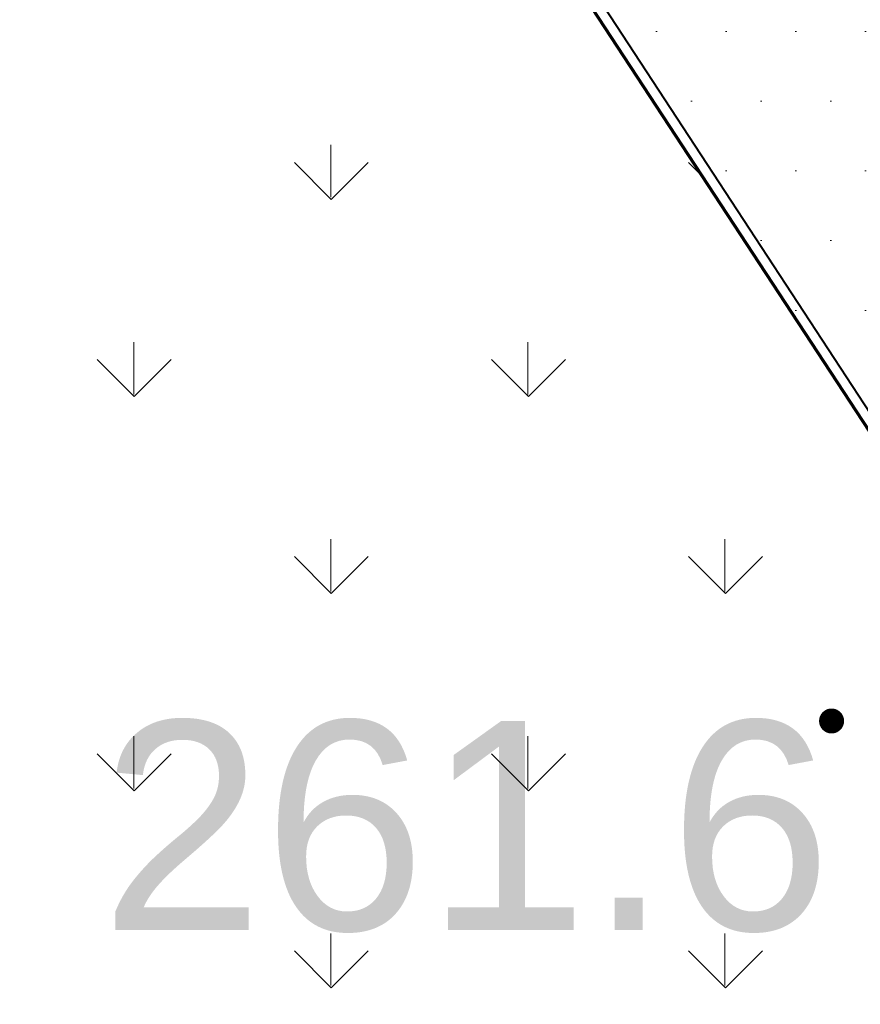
# Model space of a CAD drawing. Header units: metres. Extents: x 7480610 to 7484249, y 5635545 to 5637635.
# Tile 17 of 53: x 7480657.59 to 7480660.61, y 5637429.26 to 5637432.79. Entities that reach past the tile are written whole.
import ezdxf
from ezdxf.enums import TextEntityAlignment as Align

# ---------------------------------------------------------------- set-up
doc = ezdxf.new("R2010")
doc.units = ezdxf.units.M
doc.header["$MEASUREMENT"] = 0
for name, color, linetype in [('_x-ref_mapa', 7, 'Continuous'), ('A_chodnik', 190, 'Continuous'), ('PFU-01 - Plan sytuacyjny Horn - x-ref architektura - 2024.12.04$0$A_chodnik', 190, 'Continuous')]:
    doc.layers.add(name, color=color, linetype=linetype)
for name, color, linetype, lineweight in [('dr_obrzeże 8x30 H0', 160, 'Continuous', 50), ('dr_proj_wyp chodnik', 40, 'Continuous', 20), ('dr_proj_wyp zieleń', 80, 'Continuous', 20), ('x-ref - mapa - Cedzyna_Horn$0$OTRN', 8, 'Continuous', 20), ('x-ref - mapa - Cedzyna_Horn$0$OTRN_O', 8, 'Continuous', 18)]:
    doc.layers.add(name, color=color, linetype=linetype, lineweight=lineweight)
doc.styles.add('x-ref - mapa - Cedzyna_Horn$0$BDOT', font='arial.ttf', dxfattribs={"width": 0.9})

# ---------------------------------------------------------------- blocks, each defined once
blk = doc.blocks.new('x-ref - mapa - Cedzyna_Horn$0$OTRN')
at = {"layer": 'x-ref - mapa - Cedzyna_Horn$0$OTRN', "color": 0, "const_width": 0.09}
blk.add_lwpolyline([(-0.045, 0, 1), (0.045, 0, 1)], format="xyb", close=True, dxfattribs=at)
at = {"layer": 'x-ref - mapa - Cedzyna_Horn$0$OTRN_O', "color": 0, "style": 'x-ref - mapa - Cedzyna_Horn$0$BDOT'}
blk.add_attdef('RZEDNA', (0.5139, 0.5152), '', height=1.5, dxfattribs=at)
blk = doc.blocks.new('x-ref - mapa - Cedzyna_Horn')
at = {"layer": 'x-ref - mapa - Cedzyna_Horn$0$OTRN'}
ref = blk.add_blockref('x-ref - mapa - Cedzyna_Horn$0$OTRN', (7480660.503, 5637430.277), dxfattribs=dict(at, xscale=0.5, yscale=0.5, zscale=0.5))
ref.add_attrib('RZEDNA', '261.6', dxfattribs={"layer": 'x-ref - mapa - Cedzyna_Horn$0$OTRN_O', "color": 0, "height": 0.75, "style": 'x-ref - mapa - Cedzyna_Horn$0$BDOT'}).set_placement((7480660.503, 5637430.277, 261.6), align=Align.TOP_RIGHT)
blk = doc.blocks.new('PFU-01 - Plan sytuacyjny Horn - x-ref architektura - 2024.12.04')
at = {"layer": 'PFU-01 - Plan sytuacyjny Horn - x-ref architektura - 2024.12.04$0$A_chodnik'}
blk.add_line((7480668.4221, 5637419.4888), (7480659.1403, 5637433.6735), dxfattribs=at)

msp = doc.modelspace()

# ---------------------------------------------------------------- block references
at = {"layer": '_x-ref_mapa', "lineweight": 70}
msp.add_blockref('x-ref - mapa - Cedzyna_Horn', (0, 0), dxfattribs=at)

# ---------------------------------------------------------------- next in the draw order: hatches: boundary and pattern name
at = {"layer": 'dr_proj_wyp chodnik'}
h = msp.add_hatch(dxfattribs=at)
h.set_pattern_fill('DOTS', color=256, scale=4)
h.paths.add_polyline_path([(7480663.7086, 5637436.6672), (7480659.1083, 5637433.6525), (7480668.4263, 5637419.4337), (7480673.0265, 5637422.4483)])
at = {"layer": 'dr_proj_wyp zieleń'}
h = msp.add_hatch(dxfattribs=at)
h.set_pattern_fill('GRASS', color=256)
h.set_pattern_definition([(90, (0, 0), (-0.707106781, 0.707106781), [0.1875, -1.226713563]), (45, (0, 0), (-0.70710678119, 0.70710678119), [0.1875, -0.8125]), (135, (0, 0), (-0.70710678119, -0.70710678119), [0.1875, -0.8125])])
h.paths.add_polyline_path([(7480674.6708, 5637419.9391), (7480673.0265, 5637422.4483), (7480668.4263, 5637419.4337), (7480659.1083, 5637433.6525), (7480663.7086, 5637436.6672), (7480660.03, 5637442.06), (7480655.5756, 5637433.5701), (7480667.5614, 5637415.2801)])

# ---------------------------------------------------------------- next in the draw order: linework, layer by layer
at = {"layer": 'A_chodnik'}
msp.add_line((7480668.4238, 5637419.49), (7480659.142, 5637433.6746), dxfattribs=at)
at = {"layer": 'dr_obrzeże 8x30 H0', "lineweight": 70}
msp.add_lwpolyline([(7480659.1083, 5637433.6525), (7480668.4263, 5637419.4337)], dxfattribs=at)

# ---------------------------------------------------------------- next in the draw order: block references
at = {"layer": '_x-ref_mapa', "lineweight": 70}
msp.add_blockref('PFU-01 - Plan sytuacyjny Horn - x-ref architektura - 2024.12.04', (0, 0), dxfattribs=at)

doc.saveas('drawing.dxf')
